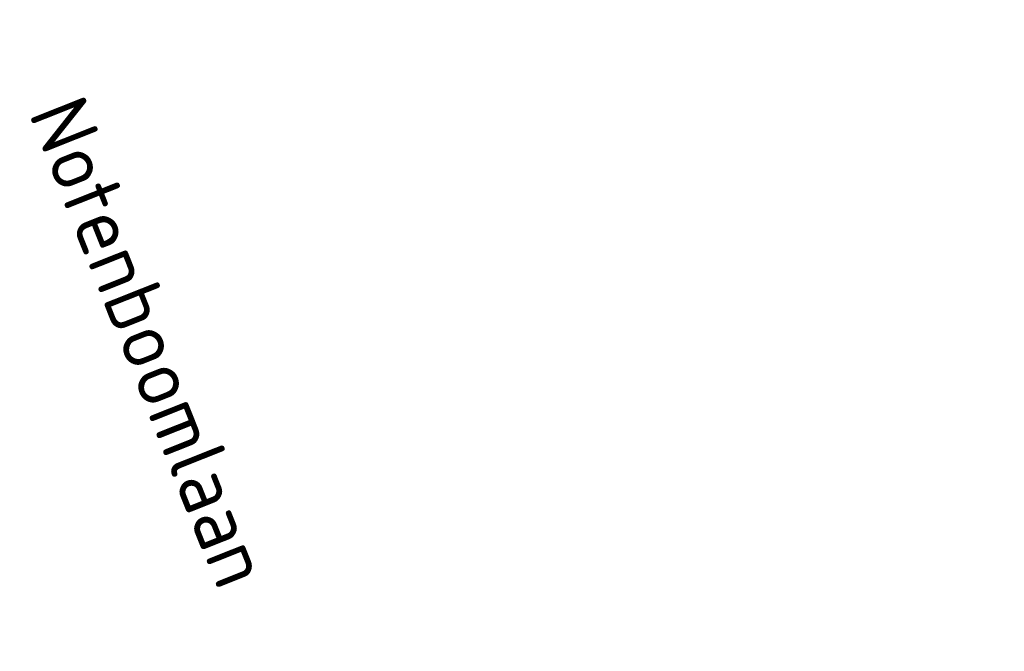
# Model space of a CAD drawing. Header units: metres. Extents: x 196651 to 397723, y 354703 to 710691.
# Tile 119 of 256: x 197794 to 197811, y 356142 to 356152. Entities that reach past the tile are written whole.
import ezdxf

# ---------------------------------------------------------------- set-up
doc = ezdxf.new("R2010")
doc.units = ezdxf.units.M
doc.header["$MEASUREMENT"] = 0
doc.layers.add('B-WE-OG-BEBOUWING_STRAATNAAM-T35', color=6, linetype='Continuous', lineweight=35)
doc.layers.add('N-WE-VH-VERHARDING_TEGEL-A', color=252, linetype='Continuous', lineweight=5)
doc.styles.add('NLCS-ISO-M200-T25', font='NLCS-ISO.ttf')

msp = doc.modelspace()

# ---------------------------------------------------------------- hatches: boundary and pattern name
at = {"layer": 'N-WE-VH-VERHARDING_TEGEL-A'}
h = msp.add_hatch(dxfattribs=at)
h.set_pattern_fill('AVH-TEGEL_300X300_HALFST', color=256, scale=2, angle=200, style=0, pattern_type=2)
h.set_pattern_definition([(200, (0, 0), (-0.46120952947, -0.48711987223), [0.6, -0.6]), (290, (0, 0), (0.5638155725, 0.205212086), [])])
edge = h.paths.add_edge_path()
edge.add_line((197802.821, 356136.182), (197803.799, 356133.945))
edge.add_line((197803.799, 356133.945), (197830.759, 356146.109))
edge.add_arc((197843.558, 356117.743), 31.12, 104.1635, 114.284, ccw=False)
edge.add_line((197835.943, 356147.917), (197840.901, 356149.168))
edge.add_arc((197855.911, 356080.272), 70.512, 94.13887, 102.29046, ccw=False)
edge.add_line((197850.822, 356150.6), (197852.115, 356150.714))
edge.add_line((197852.115, 356150.714), (197851.907, 356152.413))
edge.add_arc((197855.911, 356080.272), 72.252, 93.17682, 102.31315)
edge.add_line((197840.503, 356150.862), (197836.691, 356149.9))
edge.add_line((197836.691, 356149.9), (197832.765, 356148.722))
edge.add_line((197832.765, 356148.722), (197828.92, 356147.396))
edge.add_line((197828.92, 356147.396), (197827.944, 356146.997))
edge.add_line((197827.944, 356146.997), (197824.464, 356145.647))
edge.add_line((197824.464, 356145.647), (197821.026, 356144.191))
edge.add_line((197821.026, 356144.191), (197813.186, 356140.73))
edge.add_line((197813.186, 356140.73), (197806.999, 356137.988))
edge.add_line((197806.999, 356137.988), (197802.821, 356136.182))

# ---------------------------------------------------------------- texts
at = {"layer": 'B-WE-OG-BEBOUWING_STRAATNAAM-T35', "insert": (197796.484, 356146.965), "char_height": 1, "attachment_point": 5, "rotation": 291.7, "style": 'NLCS-ISO-M200-T25'}
msp.add_mtext('Notenboomlaan', dxfattribs=at)

doc.saveas('drawing.dxf')
